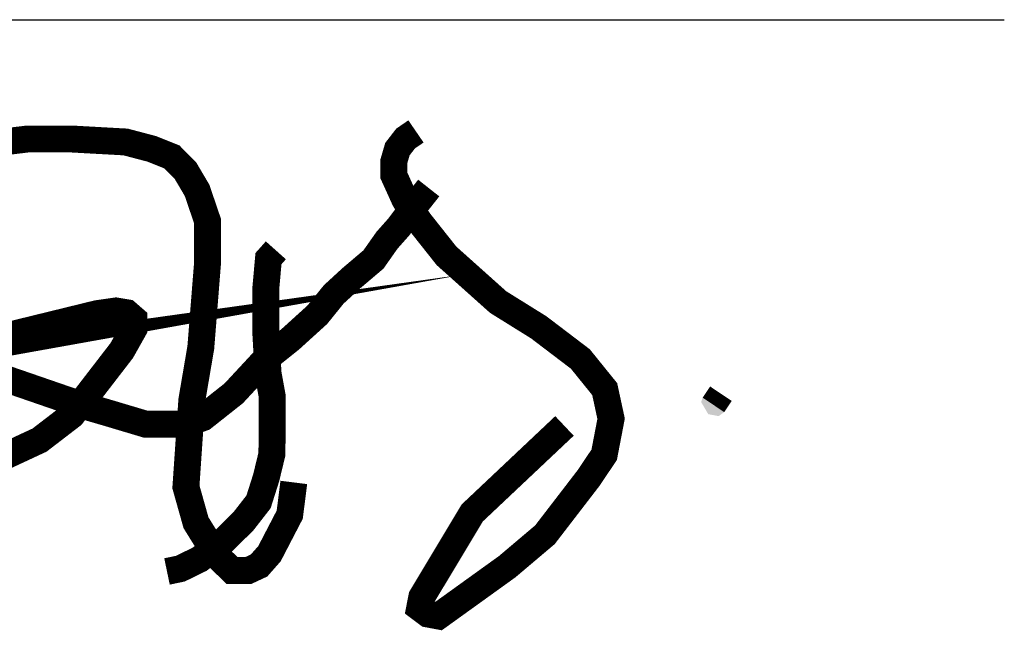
# Model space of a CAD drawing. Header units: millimetres. Extents: x 38389465 to 38395088, y 2473666 to 2480744.
# Tile 209 of 256: x 38391213 to 38391230, y 2479573 to 2479584. Entities that reach past the tile are written whole.
import ezdxf

# ---------------------------------------------------------------- set-up
doc = ezdxf.new("R2010")
doc.units = ezdxf.units.MM
doc.header["$LTSCALE"] = 2
doc.layers.get('0').update_dxf_attribs({"linetype": 'CONTINUOUS', "lineweight": 9})
doc.layers.add('PUB_TITLE', color=4, linetype='CONTINUOUS')
doc.layers.add('SPACE', color=7, linetype='CONTINUOUS')

# ---------------------------------------------------------------- blocks, each defined once
blk = doc.blocks.new('BFNAN')
h = blk.add_hatch(color=256)
h.dxf.hatch_style = 1
h.paths.add_polyline_path([(83897.32528147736, 25738.03143481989), (83776.2270643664, 25393.63992668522), (84305.8977376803, 24491.12923934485), (85080.03148873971, 24341.84171627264), (85503.89337998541, 24653.28868411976)])
for points, const_width in [([(62587.94522744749, 45500.04647541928), (61820.02090670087, 44974.44676699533), (61209.88908901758, 44186.04749616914), (60936.38181509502, 43250.48021360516), (60936.38181509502, 42251.84098159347), (61755.97155078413, 40442.01505698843), (62817.97171548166, 38824.88646533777), (64857.09938455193, 36253.57527032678), (66664.18507494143, 34636.44667867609), (68692.7630271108, 32821.10863228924), (71707.8416299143, 30944.00289247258), (74800.28297656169, 28592.69794666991), (76612.76285771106, 26350.279466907), (77087.45970295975, 24150.98462895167), (76574.40317300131, 21473.30139506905), (75412.8457392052, 19745.70745220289), (72170.33898157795, 15528.71758523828), (69360.99080084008, 13153.27608401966), (66173.46100509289, 10858.81547896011), (64272.99325998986, 9490.8130909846), (63467.31516783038, 9642.456424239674), (62864.00029285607, 10097.26309231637), (63022.76741234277, 10911.68459302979), (65145.03742824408, 14446.15484775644), (66767.11988122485, 17147.60289056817), (69046.89525215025, 19298.32928713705), (71033.25502605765, 21172.24917122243), (73623.19230140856, 23615.58044613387)], 2000), ([(30719.93607566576, 44576.42821765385), (33728.57786973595, 44936.17922816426), (37020.08316585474, 44936.17922816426), (39335.99607919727, 44808.15704731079), (41011.25855393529, 44715.54961190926), (42953.22337715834, 44204.03873322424), (44446.96921592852, 43608.34477148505), (45454.55381929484, 42591.41218207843), (46321.07601410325, 41121.39071120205), (47090.56634690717, 38862.01011002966), (47090.56634690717, 35614.26976091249), (46599.4984527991, 29443.82405330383), (45932.01692769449, 25531.08882251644), (45492.32076530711, 19086.27718753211), (46242.65722165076, 16423.19397256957), (47717.45646342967, 14044.5178577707), (48907.64532521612, 12881.03492055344), (50149.5815288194, 12881.03492055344), (50925.7921037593, 13243.00738126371), (51702.00223101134, 14122.08341285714), (52426.4650164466, 15518.26282079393), (53208.04512589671, 17024.51831991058), (53509.48546820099, 19417.45068762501)], 2000), ([(29814.72469789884, 29735.33399682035), (36302.42747399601, 31324.14167607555), (38879.03395187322, 31955.14039777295), (40285.89700001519, 32159.34567117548), (41094.2332065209, 32026.42342134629), (41636.53494449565, 31556.08294321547), (41636.53494449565, 30840.34760218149), (40719.09945031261, 29211.68027021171), (38964.08880923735, 26934.41484526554), (37016.01758008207, 24406.6380035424), (34615.85308196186, 22563.11229714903), (31600.48343506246, 21159.30050847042)], 2000), ([(32103.84752332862, 27117.5437371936), (38102.31703007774, 25049.68194674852), (39692.27725286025, 24584.97261823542), (42511.48172903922, 23743.69256095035), (45463.34998993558, 23758.95848967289), (46758.40525089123, 24228.72040638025), (49050.63502991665, 26043.35535532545), (51399.92620539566, 28575.61034707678), (53242.3255124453, 30050.01732910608), (55257.74542436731, 31878.49806609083), (56477.60479761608, 33388.98226312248), (57803.53843182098, 34607.96955080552), (59426.72380749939, 35981.98464801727), (60438.66530890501, 37419.32090018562), (61312.45178100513, 38401.96869349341), (62390.16157076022, 39840.13596721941), (63536.4514204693, 41292.85286529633)], 2000), ([(52176.73041440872, 36664.24902401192), (51627.25179270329, 36048.6071437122), (51427.44109991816, 33818.985104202), (51427.44109991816, 30553.57684320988), (51594.06872246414, 27538.61642239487), (51910.43539155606, 25791.52472611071), (51910.43539155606, 23255.91431155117), (51876.8220933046, 21492.18342995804), (51458.87102458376, 19768.23944318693), (50890.76312140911, 17978.66052874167), (49764.74727253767, 16529.91773943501), (48260.28692074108, 15038.8276060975), (46496.53427925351, 13703.60647246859), (45080.18740004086, 13009.29152188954), (44086.62258900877, 12802.65346546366)], 2000), ([(12459.85405791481, 26366.77683268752), (15013.17672711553, 26723.23584037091), (12071.89125894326, 26196.40071658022)], 2000), ([(84166.88850665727, 26133.04443742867), (85771.85522576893, 25056.40602107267)], 1000)]:
    blk.add_lwpolyline(points, dxfattribs=dict(const_width=const_width))
blk = doc.blocks.new('fgh34524')
at = {"layer": 'SPACE', "xscale": 0.01619999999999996, "yscale": 0.01619999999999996, "zscale": 0.01619999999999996}
blk.add_blockref('BFNAN', (-1691.082811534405, -5345.237709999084), dxfattribs=at)
blk = doc.blocks.new('A$C69596FC1')
at = {"layer": 'PUB_TITLE'}
blk.add_line((109619.9998970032, 16689.99981099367), (117629.9998970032, 16689.99981099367), dxfattribs=at)
at = {"xscale": 0.9999999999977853, "yscale": 0.9999999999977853, "zscale": 0.9999999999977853}
blk.add_blockref('fgh34524', (117598.9322166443, 21163.63108718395), dxfattribs=at)

msp = doc.modelspace()

# ---------------------------------------------------------------- block references
at = {"linetype": 'ByBlock', "xscale": 0.01500000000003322, "yscale": 0.01500000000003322, "zscale": 0.01500000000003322}
msp.add_blockref('A$C69596FC1', (38389465.97101418, 2479333.813706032), dxfattribs=at)

doc.saveas('drawing.dxf')
